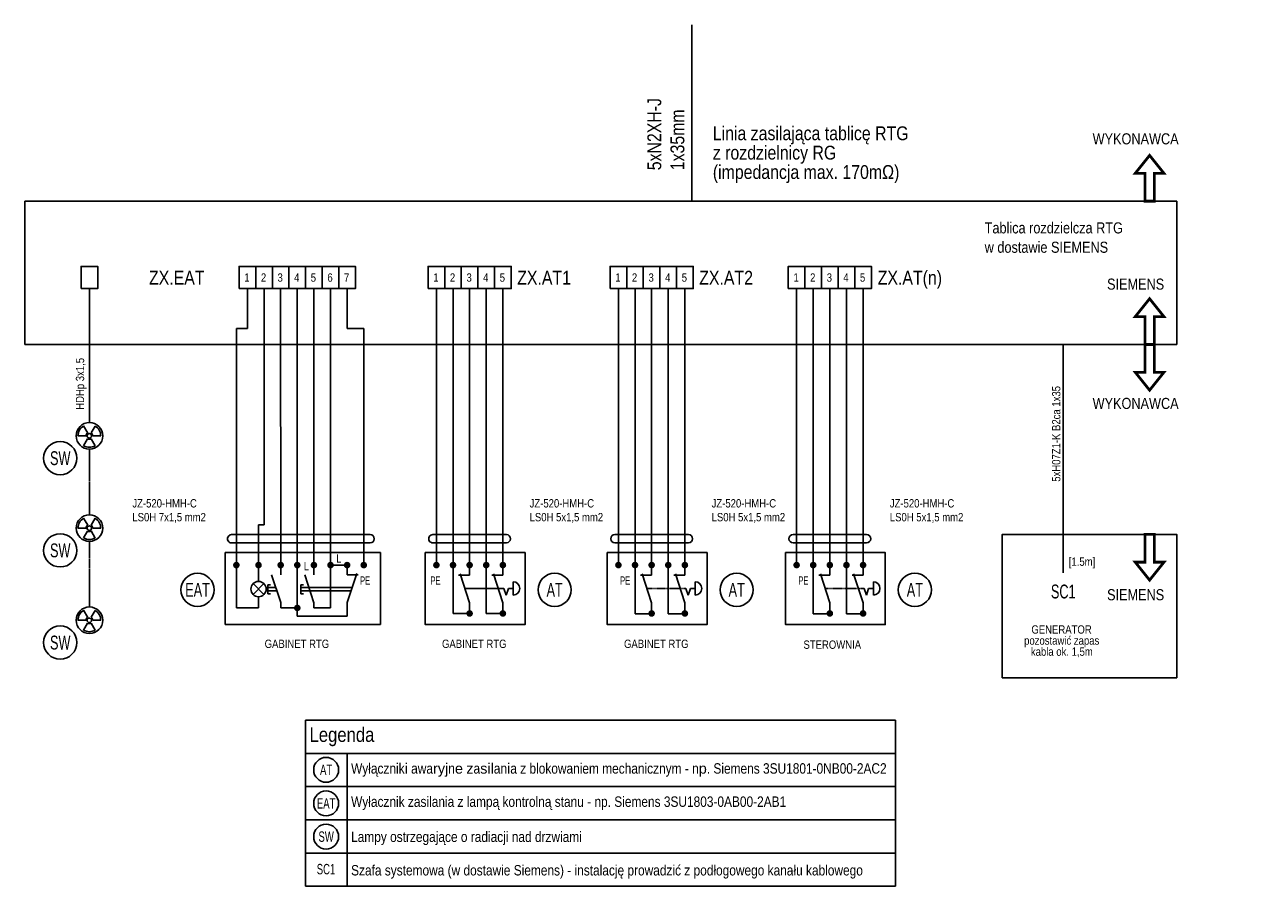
# Model space of a CAD drawing. Header units: millimetres. Extents: x 70863 to 97203, y -18528 to 3008.
# Tile 71 of 122: x 94844 to 97080, y -18528 to -16971. Entities that reach past the tile are written whole.
import ezdxf
from ezdxf.enums import TextEntityAlignment as Align

# ---------------------------------------------------------------- set-up
doc = ezdxf.new("R2010")
doc.units = ezdxf.units.MM
doc.set_wipeout_variables(frame=1)
doc.linetypes.add('DASHED2', pattern=[0.375, 0.25, -0.125])
doc.layers.add('L90_TEXT', color=7, linetype='Continuous')
doc.layers.add('L90_TEXT_POSITION', color=7, linetype='Continuous')
doc.styles.add('ARIAL', font='ARIALN.TTF')

# ---------------------------------------------------------------- blocks, each defined once
blk = doc.blocks.new('MD1RRAFC-191213113458-0086')
at = {"layer": 'L90_TEXT'}
h = blk.add_hatch(color=256, dxfattribs=at)
h.dxf.hatch_style = 1
edge = h.paths.add_edge_path()
edge.add_arc((0, -7.26), 0.6, 0, 360)
h = blk.add_hatch(color=256, dxfattribs=at)
h.dxf.hatch_style = 1
edge = h.paths.add_edge_path()
edge.add_arc((3, -7.26), 0.6, 0, 360)
h = blk.add_hatch(color=256, dxfattribs=at)
h.dxf.hatch_style = 1
edge = h.paths.add_edge_path()
edge.add_arc((6, -7.26), 0.6, 0, 360)
h = blk.add_hatch(color=256, dxfattribs=at)
h.dxf.hatch_style = 1
edge = h.paths.add_edge_path()
edge.add_arc((9, -7.26), 0.6, 0, 360)
h = blk.add_hatch(color=256, dxfattribs=at)
h.dxf.hatch_style = 1
edge = h.paths.add_edge_path()
edge.add_arc((12, -7.26), 0.6, 0, 360)
h = blk.add_hatch(color=256, dxfattribs=at)
h.dxf.hatch_style = 1
edge = h.paths.add_edge_path()
edge.add_arc((6, -16), 0.6, 0, 360)
h = blk.add_hatch(color=256, dxfattribs=at)
h.dxf.hatch_style = 1
edge = h.paths.add_edge_path()
edge.add_arc((12, -16), 0.6, 0, 360)
for p, q in [((0, -7.26), (0, 0)), ((3, -16), (3, 0)), ((6, -9.11), (6, 0)), ((9, -16), (9, 0)), ((12, -9.11), (12, 0)), ((-0.63, -1.75), (12.64, -1.75)), ((-0.63, -3.25), (12.64, -3.25)), ((6, -14.11), (4.29, -8.86)), ((12, -14.11), (10.29, -8.86)), ((4.01, -9.11), (6, -9.11)), ((10.01, -9.11), (12, -9.11)), ((13.86, -12.68), (13.85, -10.28)), ((13.85, -12.32), (13.85, -10.65)), ((12.59, -12.68), (12.19, -11.48)), ((12.59, -12.68), (12.99, -11.48)), ((12.99, -11.48), (13.85, -11.48)), ((6, -16), (6, -14.11)), ((12, -16), (12, -14.11)), ((3, -16), (6, -16)), ((9, -16), (12, -16))]:
    blk.add_line(p, q, dxfattribs=at)
at = {"layer": 'L90_TEXT', "linetype": 'DASHED2', "ltscale": 0.5}
blk.add_line((5.14, -11.48), (12.19, -11.48), dxfattribs=at)
at = {"layer": 'L90_TEXT'}
blk.add_lwpolyline([(-2, -5), (16, -5), (16, -18), (-2, -18)], close=True, dxfattribs=at)
for centre, radius, start, end in [((-0.63, -2.5), 0.747, 89.9922, 269.9922), ((12.64, -2.5), 0.747, 269.9922, 89.9922), ((13.85, -11.48), 1.2, 270, 90)]:
    blk.add_arc(centre, radius, start, end, dxfattribs=at)
at = {"layer": 'L90_TEXT', "style": 'ARIAL', "width": 0.8}
blk.add_text('PE', height=1.5, dxfattribs=at).set_placement((-1.09, -10.81))
blk = doc.blocks.new('MD1RRAFC-191213113458-0087')
at = {"layer": 'L90_TEXT'}
h = blk.add_hatch(color=256, dxfattribs=at)
h.dxf.hatch_style = 1
edge = h.paths.add_edge_path()
edge.add_arc((0, -7.26), 0.6, 0, 360)
h = blk.add_hatch(color=256, dxfattribs=at)
h.dxf.hatch_style = 1
edge = h.paths.add_edge_path()
edge.add_arc((4, -7.26), 0.6, 0, 360)
h = blk.add_hatch(color=256, dxfattribs=at)
h.dxf.hatch_style = 1
edge = h.paths.add_edge_path()
edge.add_arc((8, -7.26), 0.6, 0, 360)
h = blk.add_hatch(color=256, dxfattribs=at)
h.dxf.hatch_style = 1
edge = h.paths.add_edge_path()
edge.add_arc((11, -7.26), 0.6, 0, 360)
h = blk.add_hatch(color=256, dxfattribs=at)
h.dxf.hatch_style = 1
edge = h.paths.add_edge_path()
edge.add_arc((14, -7.26), 0.6, 0, 360)
h = blk.add_hatch(color=256, dxfattribs=at)
h.dxf.hatch_style = 1
edge = h.paths.add_edge_path()
edge.add_arc((17, -7.26), 0.6, 0, 360)
h = blk.add_hatch(color=256, dxfattribs=at)
h.dxf.hatch_style = 1
edge = h.paths.add_edge_path()
edge.add_arc((20, -7.26), 0.6, 0, 360)
h = blk.add_hatch(color=256, dxfattribs=at)
h.dxf.hatch_style = 1
edge = h.paths.add_edge_path()
edge.add_arc((23, -7.26), 0.6, 0, 360)
h = blk.add_hatch(color=256, dxfattribs=at)
h.dxf.hatch_style = 1
edge = h.paths.add_edge_path()
edge.add_arc((11, -15), 0.6, 0, 360)
for p, q in [((0, -15), (0, 0)), ((4, -7.26), (4, 0)), ((8, -9.04), (8, 0)), ((11, -15), (11, 0)), ((14, -9.04), (14, 0)), ((17, -7.26), (17, 0)), ((23, -7.26), (23, 0)), ((-0.85, -1.75), (24.15, -1.75)), ((-0.85, -3.25), (24.17, -3.25)), ((-2, -18), (-2, -5)), ((26, -5), (-2, -5)), ((26, -18), (26, -5)), ((26, -18), (26, -5)), ((4, -10.21), (4, -7.26)), ((17, -15), (17, -7.26)), ((20, -7.26), (17, -7.26)), ((20, -9.04), (20, -7.26)), ((20, -14.04), (21.72, -8.79)), ((3.03, -10.61), (4.97, -12.56)), ((3.03, -12.56), (4.97, -10.61)), ((5.66, -10.81), (6.19, -10.81)), ((5.66, -12.46), (5.66, -10.81)), ((6.34, -9.04), (8, -14.04)), ((11.62, -10.81), (12.15, -10.81)), ((11.62, -12.46), (11.62, -10.81)), ((12.34, -9.04), (14, -14.09)), ((22, -9.04), (20, -9.04)), ((4, -15), (4, -12.96)), ((7.1, -11.33), (5.66, -11.33)), ((7.3, -11.93), (5.66, -11.93)), ((5.66, -12.46), (6.19, -12.46)), ((20.89, -11.33), (11.62, -11.33)), ((20.89, -11.33), (11.62, -11.33)), ((20.69, -11.93), (11.62, -11.93)), ((11.62, -12.46), (12.15, -12.46)), ((0, -15), (4, -15)), ((8, -15), (8, -14.04)), ((11, -15), (8, -15)), ((11, -15), (11, -16.5)), ((14, -15), (14, -14.09)), ((17, -15), (14, -15)), ((20, -16.5), (20, -14.04)), ((11, -16.5), (20, -16.5)), ((26, -18), (-2, -18))]:
    blk.add_line(p, q, dxfattribs=at)
blk.add_circle((4, -11.59), 1.38, dxfattribs=at)
for centre, start, end in [((-0.85, -2.5), 89.9922, 269.9922), ((24.15, -2.5), 269.9922, 89.9922)]:
    blk.add_arc(centre, 0.75, start, end, dxfattribs=at)
at = {"layer": 'L90_TEXT', "style": 'ARIAL'}
for p in [(18.5, -6.8), (12.64, -8.21)]:
    blk.add_text('L', height=1.5, dxfattribs=at).set_placement(p, align=Align.CENTER)
at = {"layer": 'L90_TEXT', "style": 'ARIAL', "width": 0.8}
blk.add_text('PE', height=1.5, dxfattribs=at).set_placement((23.24, -10.81), align=Align.CENTER)
blk = doc.blocks.new('MD1RRAFC-191213113458-0083')
for p, q in [((-3.1, 0), (-10.3, 0)), ((-1.5, 2.6), (-5.2, 9)), ((1.5, 2.6), (5.2, 9)), ((-1.5, -2.6), (-5.2, -9)), ((1.5, -2.6), (5.2, -9)), ((3.1, 0), (10.3, 0))]:
    blk.add_line(p, q)
blk.add_circle((0, 0), 2.05)
for radius, start, end in [(10.3, 180, 240), (10.3, 60, 120), (3.05, 180, 240), (3.05, 60, 120), (3.05, 300, 360), (10.3, 300, 360)]:
    blk.add_arc((0, 0), radius, start, end)
blk = doc.blocks.new('MD1RRAFC-191213113458-0084')
blk.add_blockref('MD1RRAFC-191213113458-0083', (10.3, 9))
blk = doc.blocks.new('XX-0071A')
blk.add_circle((0, 0), 3)
at = {"style": 'ARIAL', "flags": 4}
blk.add_attdef('CI', text='', height=2.5, dxfattribs=at).set_placement((0, 0), align=Align.MIDDLE)
blk = doc.blocks.new('XX-0002A')
blk.add_wipeout([(-1.4, 3.37), (-3.38, 1.4), (-3.38, -1.4), (-1.4, -3.38), (1.4, -3.38), (3.37, -1.4), (3.37, 1.4), (1.4, 3.37)])
at = {"style": 'ARIAL', "flags": 4}
blk.add_attdef('TX', text='', height=2.5, dxfattribs=at).set_placement((0, 0), align=Align.MIDDLE)

msp = doc.modelspace()

# ---------------------------------------------------------------- hatches: boundary and pattern name
at = {"layer": 'L90_TEXT'}
h = msp.add_hatch(color=256, dxfattribs=at)
h.dxf.hatch_style = 1
edge = h.paths.add_edge_path()
edge.add_arc((95915.395, -17947.218), 6, 0, 360)
h = msp.add_hatch(color=256, dxfattribs=at)
h.dxf.hatch_style = 1
edge = h.paths.add_edge_path()
edge.add_arc((95945.395, -17947.218), 6, 0, 360)
h = msp.add_hatch(color=256, dxfattribs=at)
h.dxf.hatch_style = 1
edge = h.paths.add_edge_path()
edge.add_arc((95975.395, -17947.218), 6, 0, 360)
h = msp.add_hatch(color=256, dxfattribs=at)
h.dxf.hatch_style = 1
edge = h.paths.add_edge_path()
edge.add_arc((96005.395, -17947.218), 6, 0, 360)
h = msp.add_hatch(color=256, dxfattribs=at)
h.dxf.hatch_style = 1
edge = h.paths.add_edge_path()
edge.add_arc((96035.395, -17947.218), 6, 0, 360)
h = msp.add_hatch(color=256, dxfattribs=at)
h.dxf.hatch_style = 1
edge = h.paths.add_edge_path()
edge.add_arc((96237.131, -17947.218), 6, 0, 360)
h = msp.add_hatch(color=256, dxfattribs=at)
h.dxf.hatch_style = 1
edge = h.paths.add_edge_path()
edge.add_arc((96267.131, -17947.218), 6, 0, 360)
h = msp.add_hatch(color=256, dxfattribs=at)
h.dxf.hatch_style = 1
edge = h.paths.add_edge_path()
edge.add_arc((96297.131, -17947.218), 6, 0, 360)
h = msp.add_hatch(color=256, dxfattribs=at)
h.dxf.hatch_style = 1
edge = h.paths.add_edge_path()
edge.add_arc((96327.131, -17947.218), 6, 0, 360)
h = msp.add_hatch(color=256, dxfattribs=at)
h.dxf.hatch_style = 1
edge = h.paths.add_edge_path()
edge.add_arc((96357.131, -17947.218), 6, 0, 360)
h = msp.add_hatch(color=256, dxfattribs=at)
h.dxf.hatch_style = 1
edge = h.paths.add_edge_path()
edge.add_arc((95975.395, -18034.647), 6, 0, 360)
h = msp.add_hatch(color=256, dxfattribs=at)
h.dxf.hatch_style = 1
edge = h.paths.add_edge_path()
edge.add_arc((96035.395, -18034.647), 6, 0, 360)
h = msp.add_hatch(color=256, dxfattribs=at)
h.dxf.hatch_style = 1
edge = h.paths.add_edge_path()
edge.add_arc((96297.131, -18034.647), 6, 0, 360)
h = msp.add_hatch(color=256, dxfattribs=at)
h.dxf.hatch_style = 1
edge = h.paths.add_edge_path()
edge.add_arc((96357.131, -18034.647), 6, 0, 360)

# ---------------------------------------------------------------- linework, layer by layer
for p, q in [((96237.131, -17874.647), (96237.131, -17761.564)), ((96267.131, -17874.647), (96267.131, -17799.647)), ((96297.131, -17874.647), (96297.131, -17824.647)), ((96327.131, -17874.638), (96327.131, -17849.638))]:
    msp.add_line(p, q)
for p, q in [((96048.245, -16970.998), (96048.245, -17289.698)), ((94960.347, -17447.713), (94960.347, -17689.815)), ((95245.616, -17519.839), (95245.616, -17447.713)), ((95275.616, -17495.831), (95275.616, -17447.713)), ((95275.616, -17447.713), (95275.617, -17874.657)), ((95305.616, -17519.839), (95305.616, -17447.713)), ((95335.616, -17519.839), (95335.616, -17447.713)), ((95365.616, -17519.839), (95365.616, -17447.713)), ((95395.645, -17874.658), (95395.616, -17447.713)), ((95425.616, -17519.839), (95425.616, -17447.713)), ((95586.788, -17874.648), (95586.788, -17447.713)), ((95616.788, -17874.648), (95616.788, -17447.713)), ((95646.788, -17879.026), (95646.788, -17447.713)), ((95676.788, -17874.639), (95676.788, -17447.713)), ((95706.788, -17874.648), (95706.788, -17447.713)), ((95915.395, -17895.873), (95915.395, -17447.713)), ((95945.395, -17895.873), (95945.395, -17447.713)), ((95975.395, -17895.873), (95975.395, -17447.713)), ((96005.395, -17895.864), (96005.395, -17447.713)), ((96035.395, -17895.873), (96035.395, -17447.713)), ((96237.131, -17947.971), (96237.131, -17447.713)), ((96267.131, -18035.185), (96267.131, -17447.713)), ((96297.131, -17965.714), (96297.131, -17447.713)), ((96327.131, -18035.185), (96327.131, -17447.713)), ((96357.131, -17965.714), (96357.131, -17447.713)), ((95245.616, -17519.839), (95225.645, -17519.84)), ((95225.645, -17519.84), (95225.645, -17874.658)), ((95305.622, -17519.84), (95305.645, -17874.658)), ((95335.645, -17874.658), (95335.616, -17519.84)), ((95365.645, -17874.658), (95365.645, -17519.84)), ((95425.616, -17519.839), (95455.645, -17519.839)), ((95455.645, -17519.839), (95455.645, -17874.658)), ((96718.53, -17548.624), (96718.53, -17961.219)), ((95275.617, -17874.657), (95265.645, -17874.658)), ((95915.395, -17946.652), (95915.395, -17874.647)), ((95945.395, -18035.185), (95945.395, -17874.647)), ((95975.395, -17965.714), (95975.395, -17874.647)), ((96005.395, -18035.185), (96005.395, -17874.638)), ((96035.395, -17965.714), (96035.395, -17874.647)), ((95909.062, -17907.115), (96041.823, -17907.115)), ((95909.064, -17892.182), (96041.825, -17892.182)), ((96230.798, -17907.115), (96363.559, -17907.115)), ((96230.8, -17892.182), (96363.561, -17892.182)), ((95955.484, -17965.714), (95975.395, -17965.714)), ((95975.395, -18015.714), (95958.293, -17963.204)), ((96015.484, -17965.714), (96035.395, -17965.714)), ((96035.395, -18015.714), (96018.293, -17963.204)), ((96277.22, -17965.714), (96297.131, -17965.714)), ((96297.131, -18015.714), (96280.029, -17963.204)), ((96337.22, -17965.714), (96357.131, -17965.714)), ((96357.131, -18015.714), (96340.029, -17963.204)), ((96041.328, -18001.459), (96037.252, -17989.459)), ((96041.328, -18001.459), (96045.343, -17989.459)), ((96045.343, -17989.459), (96053.933, -17989.459)), ((96053.961, -18001.459), (96053.933, -17977.459)), ((96053.933, -17997.822), (96053.933, -17981.114)), ((96363.064, -18001.459), (96358.988, -17989.459)), ((96363.064, -18001.459), (96367.079, -17989.459)), ((96367.079, -17989.459), (96375.669, -17989.459)), ((96375.697, -18001.459), (96375.669, -17977.459)), ((96375.669, -17997.822), (96375.669, -17981.114)), ((95975.395, -18035.185), (95975.395, -18015.723)), ((96035.395, -18035.185), (96035.395, -18015.723)), ((96297.131, -18035.185), (96297.131, -18015.723)), ((96357.131, -18035.185), (96357.131, -18015.723)), ((95975.395, -18035.185), (95945.395, -18035.185)), ((96035.395, -18035.185), (96005.395, -18035.185)), ((96297.131, -18035.185), (96267.131, -18035.185)), ((96357.131, -18035.185), (96327.131, -18035.185))]:
    msp.add_line(p, q, dxfattribs=at)
at = {"layer": 'L90_TEXT', "color": 5}
for p, q in [((94843.623, -17289.698), (96923.57, -17289.698)), ((94843.623, -17289.698), (94843.623, -17548.624)), ((96923.57, -17289.698), (96923.57, -17548.624)), ((96923.57, -17548.624), (94843.623, -17548.624))]:
    msp.add_line(p, q, dxfattribs=at)
at = {"layer": 'L90_TEXT', "linetype": 'DASHED2', "ltscale": 5}
for p, q in [((94960.347, -17737.815), (94960.347, -17856.386)), ((94960.347, -17904.386), (94960.347, -18022.957))]:
    msp.add_line(p, q, dxfattribs=at)
at = {"layer": 'L90_TEXT', "color": 0, "linetype": 'DASHED2', "ltscale": 0.5}
for p, q in [((95966.844, -17989.459), (96037.252, -17989.459)), ((96288.58, -17989.459), (96358.988, -17989.459))]:
    msp.add_line(p, q, dxfattribs=at)
at = {"layer": 'L90_TEXT', "const_width": 5}
for points in [[(96874.418, -17207.052), (96900.33, -17239.428), (96882.843, -17239.428), (96882.843, -17289.698), (96865.993, -17289.698), (96865.993, -17239.428), (96848.507, -17239.428)], [(96874.418, -17631.27), (96900.33, -17598.894), (96882.843, -17598.894), (96882.843, -17548.624), (96865.993, -17548.624), (96865.993, -17598.894), (96848.507, -17598.894)]]:
    msp.add_lwpolyline(points, close=True, dxfattribs=at)
at = {"layer": 'L90_TEXT'}
for points in [[(94945.347, -17447.713), (94975.347, -17447.713), (94975.347, -17407.713), (94945.347, -17407.713)], [(95230.616, -17447.713), (95260.616, -17447.713), (95260.616, -17407.713), (95230.616, -17407.713)], [(95260.616, -17447.713), (95290.616, -17447.713), (95290.616, -17407.713), (95260.616, -17407.713)], [(95290.616, -17447.713), (95320.616, -17447.713), (95320.616, -17407.713), (95290.616, -17407.713)], [(95320.616, -17447.713), (95350.616, -17447.713), (95350.616, -17407.713), (95320.616, -17407.713)], [(95350.616, -17447.713), (95380.616, -17447.713), (95380.616, -17407.713), (95350.616, -17407.713)], [(95380.616, -17447.713), (95410.616, -17447.713), (95410.616, -17407.713), (95380.616, -17407.713)], [(95410.616, -17447.713), (95440.616, -17447.713), (95440.616, -17407.713), (95410.616, -17407.713)], [(95571.788, -17447.713), (95601.788, -17447.713), (95601.788, -17407.713), (95571.788, -17407.713)], [(95601.788, -17447.713), (95631.788, -17447.713), (95631.788, -17407.713), (95601.788, -17407.713)], [(95631.788, -17447.713), (95661.788, -17447.713), (95661.788, -17407.713), (95631.788, -17407.713)], [(95661.788, -17447.713), (95691.788, -17447.713), (95691.788, -17407.713), (95661.788, -17407.713)], [(95691.788, -17447.713), (95721.788, -17447.713), (95721.788, -17407.713), (95691.788, -17407.713)], [(95900.395, -17447.713), (95930.395, -17447.713), (95930.395, -17407.713), (95900.395, -17407.713)], [(95930.395, -17447.713), (95960.395, -17447.713), (95960.395, -17407.713), (95930.395, -17407.713)], [(95960.395, -17447.713), (95990.395, -17447.713), (95990.395, -17407.713), (95960.395, -17407.713)], [(95990.395, -17447.713), (96020.395, -17447.713), (96020.395, -17407.713), (95990.395, -17407.713)], [(96020.395, -17447.713), (96050.395, -17447.713), (96050.395, -17407.713), (96020.395, -17407.713)], [(96222.131, -17447.713), (96252.131, -17447.713), (96252.131, -17407.713), (96222.131, -17407.713)], [(96252.131, -17447.713), (96282.131, -17447.713), (96282.131, -17407.713), (96252.131, -17407.713)], [(96282.131, -17447.713), (96312.131, -17447.713), (96312.131, -17407.713), (96282.131, -17407.713)], [(96312.131, -17447.713), (96342.131, -17447.713), (96342.131, -17407.713), (96312.131, -17407.713)], [(96342.131, -17447.713), (96372.131, -17447.713), (96372.131, -17407.713), (96342.131, -17407.713)], [(95895.395, -17924.647), (96075.395, -17924.647), (96075.395, -18054.647), (95895.395, -18054.647)], [(96217.131, -17924.647), (96397.131, -17924.647), (96397.131, -18054.647), (96217.131, -18054.647)]]:
    msp.add_lwpolyline(points, close=True, dxfattribs=at)
at = {"layer": 'L90_TEXT', "color": 5, "const_width": 5}
for points in [[(96874.418, -17465.978), (96900.33, -17498.354), (96882.843, -17498.354), (96882.843, -17548.624), (96865.993, -17548.624), (96865.993, -17498.354), (96848.507, -17498.354)], [(96874.418, -17974.394), (96900.33, -17942.017), (96882.843, -17942.017), (96882.843, -17891.747), (96865.993, -17891.747), (96865.993, -17942.017), (96848.507, -17942.017)]]:
    msp.add_lwpolyline(points, close=True, dxfattribs=at)
at = {"layer": 'L90_TEXT'}
for centre in [(94960.347, -17713.815), (94960.347, -17880.386), (94960.347, -18046.957)]:
    msp.add_circle(centre, 24, dxfattribs=at)
for centre, radius, start, end in [((95909.063, -17899.648), 7.467, 89.992151, 269.99215), ((96041.824, -17899.648), 7.467, 269.992151, 89.99215), ((96230.799, -17899.648), 7.467, 89.992151, 269.99215), ((96363.56, -17899.648), 7.467, 269.992151, 89.99215), ((96053.933, -17989.459), 12, 270, 90), ((96375.669, -17989.459), 12, 270, 90)]:
    msp.add_arc(centre, radius, start, end, dxfattribs=at)
at = {"layer": 'L90_TEXT_POSITION'}
for p, q in [((95350.639, -18227.51), (96415.639, -18227.51)), ((95350.639, -18227.51), (95350.639, -18527.51)), ((96415.639, -18227.51), (96415.639, -18527.51)), ((95350.639, -18287.51), (96415.639, -18287.51)), ((95350.639, -18287.51), (96415.639, -18287.51)), ((95425.639, -18287.51), (95425.639, -18527.51)), ((95350.639, -18347.51), (96415.639, -18347.51)), ((95350.639, -18407.51), (96415.639, -18407.51)), ((95350.639, -18467.51), (96415.639, -18467.51)), ((95350.639, -18527.51), (96415.639, -18527.51)), ((95350.639, -18527.51), (96415.639, -18527.51))]:
    msp.add_line(p, q, dxfattribs=at)

# ---------------------------------------------------------------- block references
at = {"xscale": 2, "yscale": 2, "zscale": 2, "rotation": 59.99999999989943}
for p in [(94965.517, -17740.682), (94965.517, -17907.253), (94965.517, -18073.824)]:
    msp.add_blockref('MD1RRAFC-191213113458-0084', p, dxfattribs=at)
ref = msp.add_blockref('XX-0071A', (94907.642, -17754.119), dxfattribs=dict(xscale=10, yscale=10, zscale=50))
ref.add_attrib('CI', 'SW', dxfattribs={"height": 25, "style": 'ARIAL', "width": 0.8}).set_placement((94907.642, -17754.119), align=Align.MIDDLE)
at = {"xscale": 10, "yscale": 10, "zscale": 10}
for name, p in [('MD1RRAFC-191213113458-0087', (95225.645, -17874.658)), ('MD1RRAFC-191213113458-0086', (95586.788, -17874.647))]:
    msp.add_blockref(name, p, dxfattribs=at)
ref = msp.add_blockref('XX-0071A', (94907.642, -17920.69), dxfattribs=dict(xscale=10, yscale=10, zscale=50))
ref.add_attrib('CI', 'SW', dxfattribs={"height": 25, "style": 'ARIAL', "width": 0.8}).set_placement((94907.642, -17920.691), align=Align.MIDDLE)
ref = msp.add_blockref('XX-0071A', (95155.595, -17991.967), dxfattribs=dict(xscale=10, yscale=10, zscale=50))
ref.add_attrib('CI', 'EAT', dxfattribs={"height": 25, "style": 'ARIAL', "width": 0.8}).set_placement((95155.595, -17991.967), align=Align.MIDDLE)
ref = msp.add_blockref('XX-0071A', (95800.337, -17991.967), dxfattribs=dict(xscale=10, yscale=10, zscale=50))
ref.add_attrib('CI', 'AT', dxfattribs={"height": 25, "style": 'ARIAL', "width": 0.8}).set_placement((95800.338, -17991.967), align=Align.MIDDLE)
ref = msp.add_blockref('XX-0071A', (96128.945, -17991.967), dxfattribs=dict(xscale=10, yscale=10, zscale=50))
ref.add_attrib('CI', 'AT', dxfattribs={"height": 25, "style": 'ARIAL', "width": 0.8}).set_placement((96128.946, -17991.967), align=Align.MIDDLE)
ref = msp.add_blockref('XX-0071A', (96450.681, -17991.967), dxfattribs=dict(xscale=10, yscale=10, zscale=50))
ref.add_attrib('CI', 'AT', dxfattribs={"height": 25, "style": 'ARIAL', "width": 0.8}).set_placement((96450.682, -17991.967), align=Align.MIDDLE)
ref = msp.add_blockref('XX-0071A', (94907.642, -18087.261), dxfattribs=dict(xscale=10, yscale=10, zscale=50))
ref.add_attrib('CI', 'SW', dxfattribs={"height": 25, "style": 'ARIAL', "width": 0.8}).set_placement((94907.642, -18087.262), align=Align.MIDDLE)
ref = msp.add_blockref('XX-0071A', (95387.742, -18317.174), dxfattribs=dict(xscale=7.5, yscale=7.5, zscale=7.5))
ref.add_attrib('CI', 'AT', dxfattribs={"height": 18.75, "style": 'ARIAL', "width": 0.8}).set_placement((95387.743, -18317.175), align=Align.MIDDLE)
ref = msp.add_blockref('XX-0071A', (95387.743, -18377.833), dxfattribs=dict(xscale=7.5, yscale=7.5, zscale=7.5))
ref.add_attrib('CI', 'EAT', dxfattribs={"height": 18.75, "style": 'ARIAL', "width": 0.8}).set_placement((95387.743, -18377.833), align=Align.MIDDLE)

# ---------------------------------------------------------------- texts
at = {"char_height": 18.75, "attachment_point": 4, "style": 'ARIAL'}
for s, insert, width in [('Wyłącznik{\\fArial|b0|i0|c238|p34;i} awa{\\fArial|b0|i0|c238|p34;ryj}n{\\fArial|b0|i0|c238|p34;e} {\\fArial|b0|i0|c238|p34;z}a{\\fArial|b0|i0|c238|p34;sil}an{\\fArial|b0|i0|c238|p34;i}a z blokowaniem mechanicznym - n{\\fArial|b0|i0|c238|p34;p}. Siemens 3SU1801-0NB00-2AC2', (95432.764, -18317.51), 1035.00631), ('Wyłacznik zasilania z lampą kontrolną stanu - np. Siemens 3SU1803-0AB00-2AB1', (95432.764, -18377.51), 960.75)]:
    msp.add_mtext(s, dxfattribs=dict(at, insert=insert, width=width))
at = {"layer": 'L90_TEXT', "color": 7, "style": 'ARIAL'}
for s, p in [('Linia zasilająca tablicę RTG', (96085.861, -17179.594)), ('z rozdzielnicy RG', (96085.861, -17214.594)), ('(impedancja max. 170mΩ)', (96085.861, -17249.594))]:
    msp.add_text(s, height=25, dxfattribs=at).set_placement(p)
at = {"layer": 'L90_TEXT', "style": 'ARIAL'}
for s, height, p in [('WYKONAWCA', 20, (96849.203, -17177.111)), ('1', 15, (95244.742, -17427.713)), ('2', 15, (95274.742, -17427.713)), ('3', 15, (95304.742, -17427.713)), ('4', 15, (95334.742, -17427.713)), ('5', 15, (95364.742, -17427.713)), ('6', 15, (95394.742, -17427.713)), ('7', 15, (95424.742, -17427.713)), ('1', 15, (95585.914, -17427.713)), ('2', 15, (95615.914, -17427.713)), ('3', 15, (95645.914, -17427.713)), ('4', 15, (95675.914, -17427.713)), ('5', 15, (95705.914, -17427.713)), ('1', 15, (95914.522, -17427.713)), ('2', 15, (95944.522, -17427.713)), ('3', 15, (95974.522, -17427.713)), ('4', 15, (96004.522, -17427.713)), ('5', 15, (96034.522, -17427.713)), ('1', 15, (96236.258, -17427.713)), ('2', 15, (96266.258, -17427.713)), ('3', 15, (96296.258, -17427.713)), ('4', 15, (96326.258, -17427.713)), ('5', 15, (96356.258, -17427.713)), ('WYKONAWCA', 20, (96849.203, -17655.139))]:
    msp.add_text(s, height=height, dxfattribs=at).set_placement(p, align=Align.MIDDLE_CENTER)
at = {"layer": 'L90_TEXT', "color": 5, "style": 'ARIAL'}
for s, p in [('Tablica rozdzielcza RTG', (96576.718, -17347.988)), ('w dostawie SIEMENS', (96576.718, -17382.988))]:
    msp.add_text(s, height=20, dxfattribs=at).set_placement(p)
for p in [(96849.203, -17439.635), (96849.203, -18000.736)]:
    msp.add_text('SIEMENS', height=20, dxfattribs=at).set_placement(p, align=Align.MIDDLE_CENTER)
at = {"layer": 'L90_TEXT', "style": 'ARIAL', "width": 0.8}
for p in [(95918.389, -17982.726), (96240.126, -17982.726)]:
    msp.add_text('PE', height=15, dxfattribs=at).set_placement(p)
at = {"layer": 'L90_TEXT', "style": 'ARIAL'}
for s, p in [('Lampy ostrzegające o radiacji nad drzwiami', (95432.764, -18447.49)), ('Szafa systemowa (w dostawie Siemens) - instalację prowadzić z podłogowego kanału kablowego', (95432.764, -18507.997))]:
    msp.add_text(s, height=18.75, dxfattribs=at).set_placement(p)
at = {"layer": 'L90_TEXT', "attachment_point": 7, "rotation": 90, "style": 'ARIAL'}
for s, width, heights, insert, char_height in [('5xN2XH-J 1x35mm', 26.5577, [0], (96034.775, -17233.83), 25), ('HDHp 3x1,5', 133.50695, [0], (94955.347, -17666.61), 15), ('5xH07Z1-K B2ca 1x35', 172.34111, [40.379], (96713.53, -17796.611), 15)]:
    msp.add_mtext_dynamic_manual_height_columns(s, width=width, gutter_width=25, heights=heights, dxfattribs=dict(at, insert=insert, char_height=char_height))
at = {"layer": 'L90_TEXT', "attachment_point": 1, "style": 'ARIAL'}
for s, width, insert, char_height in [('ZX.EAT', 8.04799, (95067.918, -17415.605), 25), ('ZX.AT1', 8.04799, (95732.673, -17415.604), 25), ('ZX.AT2', 8.04799, (96061.28, -17415.604), 25), ('ZX.AT(n)', 8.04799, (96383.55, -17415.604), 25), ('JZ-520-HMH-C \\PLS0H 7x1,5 mm2', 505.2445, (95037.889, -17828.135), 15), ('JZ-520-HMH-C LS0H 5x1,5 mm2', 160.31205, (95755.083, -17828.135), 15), ('JZ-520-HMH-C LS0H 5x1,5 mm2', 160.31205, (96083.691, -17828.135), 15), ('JZ-520-HMH-C LS0H 5x1,5 mm2', 160.31205, (96405.427, -17828.135), 15)]:
    msp.add_mtext_dynamic_manual_height_columns(s, width=width, gutter_width=25, heights=[0], dxfattribs=dict(at, insert=insert, char_height=char_height))
at = {"layer": 'L90_TEXT', "char_height": 15, "attachment_point": 1, "line_spacing_factor": 0.8, "style": 'ARIAL'}
for s, insert, width in [('\\pi21.44563;GENERATOR\\P\\pi8.33342;pozostawić zapas \\P\\pi20.50429;kabla ok. 1,5m', (96639.597, -18056.094), 150.5311), ('GABINET RTG', (95276.707, -18082.004), 252.45896), ('GABINET RTG', (95596.922, -18081.993), 252.45896), ('GABINET RTG', (95925.529, -18082.004), 252.45896), ('STEROWNIA', (96249.553, -18083.501), 130)]:
    msp.add_mtext(s, dxfattribs=dict(at, insert=insert, width=width))
at = {"layer": 'L90_TEXT_POSITION', "insert": (95357.764, -18257.51), "char_height": 26.25, "width": 1035.75, "attachment_point": 4, "style": 'ARIAL'}
msp.add_mtext('{\\C7;Legenda}', dxfattribs=at)

# ---------------------------------------------------------------- next in the draw order: block references
at = {"layer": 'L90_TEXT', "color": 5}
ref = msp.add_blockref('XX-0002A', (96718.53, -17994.969), dxfattribs=dict(at, xscale=10, yscale=10, zscale=10))
ref.add_attrib('TX', 'SC1', dxfattribs={"layer": '0', "color": 0, "height": 25, "style": 'ARIAL', "width": 0.8, "flags": 4}).set_placement((96718.53, -17994.969), align=Align.MIDDLE)
at = {"layer": 'L90_TEXT', "ltscale": 0.5}
ref = msp.add_blockref('XX-0002A', (95387.458, -18496.554), dxfattribs=dict(at, xscale=7.5, yscale=7.5, zscale=7.5))
ref.add_attrib('TX', 'SC1', dxfattribs={"layer": '0', "color": 0, "height": 18.75, "style": 'ARIAL', "width": 0.8, "flags": 4}).set_placement((95387.458, -18496.554), align=Align.MIDDLE)

# ---------------------------------------------------------------- next in the draw order: linework, layer by layer
at = {"layer": 'L90_TEXT', "color": 5}
msp.add_lwpolyline([(96608.471, -18150.912), (96923.57, -18150.912), (96923.57, -17891.747), (96608.471, -17891.747)], close=True, dxfattribs=at)

# ---------------------------------------------------------------- next in the draw order: block references
ref = msp.add_blockref('XX-0071A', (95387.743, -18437.833), dxfattribs=dict(xscale=7.5, yscale=7.5, zscale=7.5))
ref.add_attrib('CI', 'SW', dxfattribs={"height": 18.75, "style": 'ARIAL', "width": 0.8}).set_placement((95387.743, -18437.833), align=Align.MIDDLE)

# ---------------------------------------------------------------- next in the draw order: texts
at = {"layer": 'L90_TEXT', "style": 'ARIAL'}
msp.add_text('[1.5m]', height=15, dxfattribs=at).set_placement((96728.534, -17953.04), align=Align.BOTTOM_LEFT)

doc.saveas('drawing.dxf')
